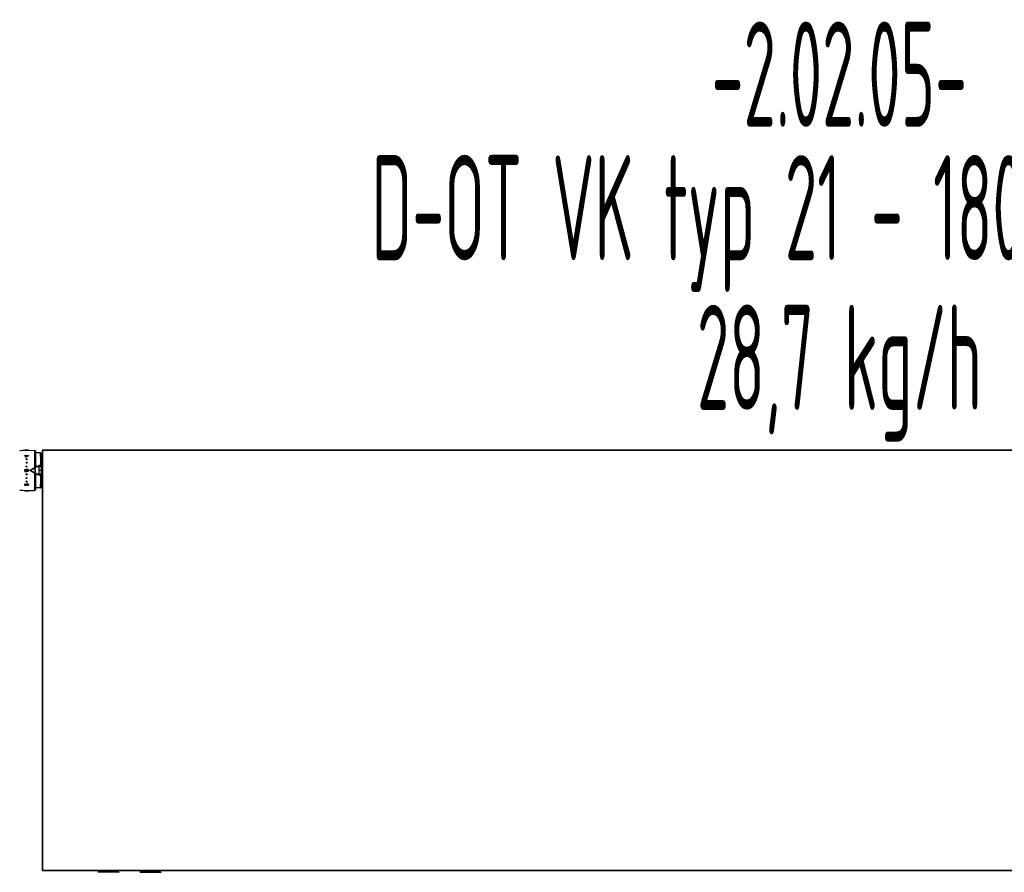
# Model space of a CAD drawing. Header units: millimetres. Extents: x 60394 to 199354, y 20895 to 166073.
# Tile 77 of 256: x 80777 to 81947, y 23978 to 24992. Entities that reach past the tile are written whole.
import ezdxf
from ezdxf.enums import TextEntityAlignment as Align

# ---------------------------------------------------------------- set-up
doc = ezdxf.new("R2010")
doc.units = ezdxf.units.MM
doc.layers.add('JS_VYT_POPIS - OBECNĚ', color=7, linetype='Continuous', lineweight=5)
doc.layers.add('UT_ZAŘÍZENÍ - OT', color=3, linetype='Continuous', lineweight=35)
doc.styles.add('VZT_POPIS', font='isocp.shx', dxfattribs={"width": 0.6, "height": 125})

msp = doc.modelspace()

# ---------------------------------------------------------------- linework, layer by layer
at = {"color": 0, "linetype": 'Continuous'}
for p, q in [((80782.6, 24480), (80782.6, 24480.2)), ((80783.2, 24480.2), (80783.2, 24480.2)), ((80783.2, 24480.2), (80783.2, 24480.2)), ((80783.2, 24480.2), (80783.2, 24480.2)), ((80784.1, 24480.2), (80784, 24480.2)), ((80784.1, 24480.1), (80784.1, 24480.1)), ((80784.1, 24479.9), (80784.1, 24480.1)), ((80784.1, 24480), (80784.1, 24480)), ((80784.2, 24479.8), (80794.1, 24480)), ((80784.8, 24480), (80784.7, 24480)), ((80784.8, 24480.1), (80784.8, 24480.2)), ((80784.8, 24479.9), (80784.8, 24480.1)), ((80785.2, 24480.1), (80784.8, 24480.1)), ((80785.3, 24479.9), (80784.8, 24479.9)), ((80785, 24480.2), (80785, 24480.2)), ((80785.3, 24480.1), (80785.2, 24480.1)), ((80785.3, 24480.2), (80785.6, 24480.2)), ((80786.6, 24480.2), (80785.3, 24480.1)), ((80785.5, 24479.9), (80785.3, 24479.9)), ((80785.4, 24480.2), (80785.4, 24480.2)), ((80787.1, 24480), (80785.5, 24479.9)), ((80785.6, 24480.2), (80785.6, 24480.2)), ((80785.6, 24480.2), (80786.6, 24480.2)), ((80786.6, 24480.2), (80786.6, 24480.3)), ((80786.6, 24480.3), (80787.1, 24480.3)), ((80787.1, 24480.2), (80786.6, 24480.2)), ((80786.6, 24480.2), (80786.6, 24480.2)), ((80787.1, 24480.3), (80787.1, 24480.2)), ((80787.1, 24480), (80787.1, 24480.2)), ((80794.1, 24480), (80794.1, 24459.3)), ((80795.6, 24479), (80794.1, 24479.9)), ((80782.6, 24473.5), (80782.6, 24473.8)), ((80782.6, 24473.8), (80783.6, 24473.8)), ((80782.6, 24473.3), (80782.6, 24473.5)), ((80783.6, 24473.5), (80782.6, 24473.5)), ((80783.6, 24473.3), (80782.6, 24473.3)), ((80783.6, 24473.8), (80783.6, 24474.2)), ((80783.6, 24474.2), (80784.1, 24474.2)), ((80783.6, 24472), (80783.6, 24473.5)), ((80783.6, 24471.8), (80783.6, 24472)), ((80784.1, 24472), (80783.6, 24472)), ((80784.1, 24471.8), (80783.6, 24471.8)), ((80784.1, 24474.2), (80784.1, 24473.8)), ((80784.1, 24474.1), (80784.1, 24474.2)), ((80784.1, 24473.8), (80787.1, 24473.8)), ((80784.1, 24473.5), (80784.1, 24472.4)), ((80784.1, 24473.4), (80784.1, 24473.5)), ((80786.3, 24473.5), (80784.1, 24473.5)), ((80784.1, 24473.4), (80784.1, 24472.5)), ((80786, 24473.4), (80784.1, 24473.4)), ((80784.1, 24471.8), (80784.1, 24472)), ((80784.1, 24471.9), (80784.1, 24471.8)), ((80786.2, 24473.5), (80786.3, 24473.5)), ((80787.1, 24473.5), (80787, 24473.5)), ((80787.1, 24473.8), (80787.1, 24473.5)), ((80787.1, 24473.7), (80787.1, 24473.8)), ((80787.1, 24473.4), (80787.1, 24473.5)), ((80795.6, 24460.2), (80795.6, 24479)), ((80801.5, 24476.8), (80795.6, 24476.8)), ((80801.7, 24467.7), (80801.5, 24476.8)), ((80802.4, 24456), (80802, 24476.3)), ((80802.2, 24463.9), (80802, 24476.1)), ((80802.7, 24468.8), (80802.7, 24468.8)), ((80803.2, 24465.4), (80803.2, 24468.7)), ((80803.8, 24468.7), (80803.2, 24468.7)), ((80789.2, 24455.8), (80789.2, 24456.2)), ((80789.4, 24456.7), (80796.5, 24460.7)), ((80789.6, 24455.8), (80789.6, 24456.2)), ((80794.6, 24459.2), (80794.6, 24452.9)), ((80795.1, 24459.4), (80796.8, 24460.4)), ((80795.1, 24459.4), (80795.1, 24452.6)), ((80797.5, 24460.6), (80797.5, 24461)), ((80797.5, 24461), (80798.5, 24461)), ((80797.5, 24460.6), (80799.6, 24460.6)), ((80799.4, 24461.7), (80799.4, 24461)), ((80801.8, 24461.7), (80799.4, 24461.7)), ((80799.6, 24460.6), (80799.6, 24461)), ((80799.7, 24456), (80799.6, 24460.6)), ((80800.6, 24461), (80801.8, 24461)), ((80801.8, 24461.7), (80801.7, 24467.7)), ((80801.8, 24461), (80801.8, 24461.7)), ((80802.4, 24458.7), (80802.4, 24455.2)), ((80802.4, 24458.7), (80803.6, 24458.7)), ((80802.4, 24458.4), (80803.6, 24458.4)), ((80802.7, 24465.5), (80802.7, 24464.7)), ((80803.8, 24465.4), (80803.2, 24465.4)), ((80803.2, 24458.7), (80803.2, 24464.6)), ((80803.8, 24464.6), (80803.2, 24464.6)), ((80784.3, 24454.9), (80784.3, 24454.4)), ((80785.4, 24455.7), (80784.9, 24455.7)), ((80785.7, 24454.7), (80785.7, 24455.2)), ((80796.5, 24451.3), (80789.4, 24455.4)), ((80794.1, 24452.7), (80794.1, 24432)), ((80796.8, 24451.6), (80795.1, 24452.6)), ((80795.6, 24433), (80795.6, 24451.8)), ((80797.5, 24451.4), (80797.5, 24451)), ((80799.6, 24451.4), (80797.5, 24451.4)), ((80798.5, 24451), (80797.5, 24451)), ((80799.4, 24451), (80799.4, 24450.3)), ((80801.8, 24450.3), (80799.4, 24450.3)), ((80799.6, 24451.4), (80799.7, 24456)), ((80799.6, 24451.4), (80799.6, 24451)), ((80802.4, 24456), (80799.7, 24456)), ((80801.8, 24451), (80800.6, 24451)), ((80801.7, 24444.3), (80801.8, 24450.3)), ((80801.8, 24450.3), (80801.8, 24451)), ((80802, 24435.7), (80802.4, 24456)), ((80802.3, 24453.4), (80802.3, 24453.7)), ((80802.4, 24453.4), (80802.3, 24453.4)), ((80802.3, 24453.4), (80802.7, 24453.4)), ((80802.4, 24453.2), (80802.3, 24453.2)), ((80802.4, 24453), (80802.3, 24453)), ((80802.3, 24452.8), (80802.8, 24452.8)), ((80802.3, 24452.6), (80802.8, 24452.6)), ((80802.8, 24451.7), (80802.3, 24451.7)), ((80802.8, 24451.5), (80802.3, 24451.5)), ((80802.4, 24455.7), (80803.6, 24455.7)), ((80802.4, 24455.4), (80803.6, 24455.4)), ((80802.4, 24455.2), (80803.6, 24455.2)), ((80802.4, 24453.6), (80802.4, 24453.4)), ((80802.6, 24453.6), (80802.4, 24453.6)), ((80802.4, 24453.5), (80802.6, 24453.5)), ((80802.4, 24453.3), (80802.4, 24452.9)), ((80802.6, 24453.3), (80802.4, 24453.3)), ((80802.4, 24453.2), (80802.6, 24453.2)), ((80802.8, 24452.9), (80802.4, 24452.9)), ((80802.4, 24451.5), (80802.4, 24451.3)), ((80802.4, 24451.3), (80802.6, 24451.3)), ((80802.6, 24453.6), (80802.6, 24453.5)), ((80802.6, 24453.3), (80802.6, 24453.2)), ((80802.7, 24447.4), (80802.7, 24446.5)), ((80802.8, 24452.9), (80802.8, 24452.6)), ((80802.8, 24451.5), (80802.8, 24451.7)), ((80802.9, 24454.8), (80802.9, 24452.9)), ((80802.9, 24454.8), (80803.5, 24454.8)), ((80802.9, 24454.3), (80803.5, 24454.3)), ((80802.9, 24451.4), (80802.9, 24450.1)), ((80802.9, 24450.1), (80803.5, 24450.1)), ((80803.1, 24452.9), (80803.1, 24454)), ((80803.1, 24454), (80803.5, 24454)), ((80803.1, 24450.3), (80803.1, 24451.4)), ((80803.1, 24450.3), (80803.5, 24450.3)), ((80803.2, 24454.8), (80803.2, 24455.2)), ((80803.2, 24447.4), (80803.2, 24450.1)), ((80803.8, 24447.4), (80803.2, 24447.4)), ((80803.2, 24443.3), (80803.2, 24446.6)), ((80803.8, 24446.6), (80803.2, 24446.6)), ((80782.6, 24440.2), (80782.6, 24440)), ((80782.6, 24440.2), (80783, 24440.2)), ((80782.6, 24437.9), (80782.6, 24440)), ((80782.6, 24440), (80783, 24440)), ((80783, 24440.2), (80783, 24440)), ((80783, 24440), (80783, 24438.3)), ((80784, 24439.1), (80783.9, 24438.9)), ((80784.1, 24439.1), (80784.1, 24439.2)), ((80784.2, 24439.5), (80784.2, 24439.3)), ((80784.2, 24439.4), (80784.2, 24439.5)), ((80785.4, 24438.4), (80785.4, 24438.3)), ((80785.4, 24438.4), (80785.6, 24438.4)), ((80785.4, 24437.9), (80785.4, 24438.3)), ((80785.4, 24438.3), (80785.6, 24438.3)), ((80785.6, 24437.9), (80785.4, 24437.9)), ((80785.6, 24438.4), (80785.6, 24438.3)), ((80795.6, 24433), (80794.1, 24432.1)), ((80801.5, 24435.2), (80795.6, 24435.2)), ((80801.5, 24435.2), (80801.7, 24444.3)), ((80802.1, 24441.4), (80802.1, 24442.3)), ((80802.7, 24443.2), (80802.7, 24443.2)), ((80803.8, 24443.3), (80803.2, 24443.3)), ((80782.6, 24432), (80782.6, 24431.8)), ((80782.6, 24432), (80787.1, 24431.9)), ((80782.6, 24431.8), (80782.6, 24431.8)), ((80782.6, 24431.8), (80787.1, 24431.7)), ((80785.7, 24431.8), (80782.6, 24431.8)), ((80784.2, 24432.2), (80794.1, 24432)), ((80785.7, 24431.8), (80785.7, 24431.8)), ((80785.7, 24431.8), (80786.3, 24431.7)), ((80787.1, 24431.9), (80787.1, 24431.7)), ((80787.1, 24431.9), (80787.1, 24431.7)), ((80787.1, 24431.7), (80787.1, 24431.7)), ((80869.8, 23978.3), (80869.5, 23978)), ((80894.4, 23978.3), (80869.8, 23978.3)), ((80893.6, 23979.1), (80870.6, 23979.1)), ((80870.6, 23979.1), (80870.6, 23978.4)), ((80893.6, 23978.4), (80870.6, 23978.4)), ((80892.5, 23980.2), (80871.7, 23980.2)), ((80893.6, 23979.1), (80893.6, 23978.4)), ((80894.4, 23978.3), (80894.7, 23978)), ((80919.8, 23978.3), (80919.5, 23978)), ((80919.8, 23978.3), (80944.4, 23978.3)), ((80920.6, 23979.1), (80920.6, 23978.4)), ((80920.6, 23979.1), (80943.6, 23979.1)), ((80920.6, 23978.4), (80943.6, 23978.4)), ((80921.7, 23980.2), (80942.5, 23980.2)), ((80943.6, 23979.1), (80943.6, 23978.4)), ((80944.4, 23978.3), (80944.7, 23978))]:
    msp.add_line(p, q, dxfattribs=at)
for centre, radius, start, end in [((80785.8, 24389.8), 90, 91, 95.8635), ((80783.8, 24444.5), 35.7, 91.0124, 91.2155), ((80783.7, 24488.7), 8.58, 265.8256, 266.6258), ((80783.7, 24488.5), 8.63, 265.8559, 266.6507), ((80783.4, 24477.7), 2.56, 93.4587, 94.2283), ((80783.4, 24478.4), 1.79, 94.2534, 94.6326), ((80783.8, 24489.9), 9.83, 266.6318, 267.396), ((80783.8, 24489.8), 9.9, 266.6567, 267.4156), ((80783.9, 24492.6), 12.5, 270.2757, 270.9914), ((80783.9, 24490.2), 10, 270.3767, 270.9938), ((80784.3, 24486.6), 6.42, 274.0065, 274.7622), ((80784.4, 24485.5), 5.38, 274.7701, 275.5791), ((80784.8, 24475), 5.28, 88.3745, 89.198), ((80785.7, 24438.1), 42.1, 90.8463, 91.0033), ((80785.4, 24457.2), 23, 90.5699, 90.8389), ((80785.3, 24467), 13.2, 90.1311, 90.5589), ((80834.4, 24379.6), 105.2, 116.749, 118.5595), ((80833.9, 24378.9), 105.9, 116.8933, 118.0646), ((80834.1, 24379.2), 105.3, 116.528, 118.3353), ((80784.7, 24469.3), 0.34, 181.8386, 189.2299), ((80784.8, 24469.6), 0.578, 257.4005, 263.7792), ((80784.8, 24469.5), 0.583, 257.4385, 263.7956), ((80784.8, 24469.6), 0.577, 270.6142, 283.6547), ((80784.8, 24469.6), 0.567, 263.769, 270.5154), ((80784.8, 24469.5), 0.582, 270.6123, 283.6161), ((80784.8, 24469.5), 0.572, 263.785, 270.5156), ((80785, 24469.3), 0.33, 0.0012, 1.8034), ((80831, 24384.6), 99.5, 116.7256, 116.879), ((80801.5, 24476.3), 0.5, 1.0027, 90), ((80803.2, 24470.3), 1.5, 226.6492, 250.5288), ((80803.2, 24470.3), 1.51, 250.58, 269.9294), ((80785.2, 24456), 2.66, 174.2036, 187.383), ((80784, 24455.9), 0.878, 79.2621, 86.1049), ((80784, 24455.9), 0.927, 73.0793, 79.2163), ((80784.7, 24465.3), 0.415, 180.0036, 182.6268), ((80784.8, 24460.7), 0.471, 180.0149, 185.1846), ((80784, 24455.9), 0.963, 41.0757, 50.0119), ((80784.8, 24465.3), 0.529, 255.907, 262.902), ((80784.8, 24465.3), 0.533, 255.9485, 262.9202), ((80784.8, 24460.7), 0.509, 254.989, 262.3166), ((80784.8, 24460.7), 0.505, 254.9456, 262.2975), ((80784, 24455.9), 0.97, 32.4613, 41.0443), ((80784.8, 24465.3), 0.515, 262.8964, 270.3352), ((80784.8, 24465.2), 0.519, 262.9139, 270.3354), ((80784.8, 24460.7), 0.492, 262.3136, 270.1429), ((80784.8, 24460.7), 0.488, 262.2951, 270.1426), ((80784.9, 24465.2), 0.417, 351.6852, 359.956), ((80787.7, 24456), 2.32, 172.8168, 187.5195), ((80785.9, 24456.2), 0.576, 71.2532, 78.3972), ((80785.9, 24456.2), 0.569, 63.8405, 71.2552), ((80785.8, 24456), 0.836, 39.1305, 49.8284), ((80785.8, 24456), 0.828, 29.6913, 39.1293), ((80786, 24456.3), 1.08, 27.8406, 34.0296), ((80786, 24456.3), 1.07, 21.6663, 27.8429), ((80786, 24456.3), 1.05, 15.2114, 21.6682), ((80785.1, 24456.1), 2, 11.8346, 15.192), ((80789.7, 24456.2), 0.5, 120, 180), ((80902.7, 24240.1), 244.3, 116.1194, 116.2555), ((80797.5, 24459), 2, 90, 120), ((80797.5, 24459.1), 1.48, 90.0293, 120.5126), ((80820.2, 24474.3), 24.3, 211.0698, 212.8147), ((80816.2, 24471.7), 19.6, 212.8314, 213.1914), ((80801.8, 24460.5), 0.5, 0.9973, 90), ((80802.3, 24457.9), 0.0994, 313.5922, 359.9803), ((80802.3, 24457.9), 0.301, 284.0099, 289.4426), ((80802.3, 24456.2), 0.3, 70.554, 72.3535), ((80784.1, 24456), 1.64, 229.7942, 274.1007), ((80784, 24455.9), 0.893, 214.114, 220.953), ((80784.1, 24456.1), 1.12, 220.9857, 227.2244), ((80784.1, 24456), 1.1, 269.8741, 276.1358), ((80784.8, 24451.3), 0.493, 81.9697, 89.7932), ((80784.8, 24451.3), 0.489, 81.9513, 89.7929), ((80784.8, 24446.8), 0.52, 82.1978, 89.6077), ((80784.8, 24446.7), 0.516, 82.1802, 89.6075), ((80784.8, 24451.3), 0.51, 74.6606, 81.9731), ((80784.8, 24451.3), 0.507, 74.6173, 81.9539), ((80784.8, 24446.8), 0.537, 75.2633, 82.2046), ((80784.8, 24446.7), 0.533, 75.2221, 82.1864), ((80784.8, 24451.3), 0.481, 352.21, 354.9153), ((80785.8, 24456), 0.785, 259.5616, 266.7756), ((80785.8, 24456), 0.831, 307.9711, 320.9467), ((80785.8, 24456), 0.841, 320.9239, 328.1109), ((80785.9, 24455.9), 1.23, 330.5526, 339.4593), ((80785.9, 24455.9), 1.25, 328.3633, 330.5708), ((80785.9, 24455.8), 1.18, 339.4729, 345.3977), ((80789.7, 24455.8), 0.5, 180, 240), ((80902.7, 24672), 244.3, 243.7445, 243.8806), ((80797.5, 24453), 2, 240, 270), ((80797.5, 24452.9), 1.48, 239.4874, 269.9707), ((80820.1, 24437.8), 24.2, 147.1819, 148.9335), ((80816.6, 24440.1), 20, 146.8123, 147.1649), ((80801.8, 24451.5), 0.5, 270, 359), ((80802.6, 24453.8), 0.29, 325.946, 359.9556), ((80802.8, 24451.4), 0.0882, 0.0369, 8.6608), ((80785.8, 24522.2), 90, 264.1365, 269), ((80782.6, 24440.2), 1.91, 281.6289, 285.7619), ((80783.1, 24439.6), 1.03, 315.4988, 321.7146), ((80745.5, 24462.2), 44.9, 328.7834, 329.0635), ((80783.2, 24439.5), 0.927, 321.7149, 328.509), ((80746, 24462.2), 44.5, 328.5709, 328.8521), ((80744.7, 24463.1), 46, 328.8521, 329.1259), ((80743.8, 24463.2), 46.9, 329.1323, 329.4032), ((80785.1, 24438.8), 1.01, 142.6891, 149.3347), ((80784.7, 24442.7), 0.34, 170.7701, 178.1614), ((80785.2, 24438.8), 1.13, 136.6726, 142.6957), ((80746.3, 24462.1), 44.8, 328.5423, 329.173), ((80784.8, 24442.5), 0.579, 90.4762, 102.5767), ((80784.8, 24442.4), 0.574, 89.5276, 102.6205), ((80784.8, 24442.5), 0.574, 82.7219, 89.4383), ((80784.8, 24442.5), 0.563, 89.4636, 90.4277), ((80784.8, 24442.4), 0.569, 82.706, 89.4382), ((80784.8, 24442.5), 0.588, 76.4142, 82.7332), ((80784.8, 24442.4), 0.584, 76.3765, 82.7168), ((80785, 24442.7), 0.33, 358.1966, 359.9988), ((80785.6, 24438.2), 1.95, 89.3478, 93.6822), ((80785.6, 24438.2), 1.98, 84.7451, 89.3338), ((80786, 24438.9), 0.458, 358.6045, 6.9669), ((80801.5, 24435.7), 0.5, 270, 359), ((80803.2, 24441.8), 1.5, 109.4712, 133.3508), ((80803.2, 24441.8), 1.51, 90.0706, 109.42), ((80871.7, 23979.1), 1.1, 90, 180), ((80871.7, 23978.4), 1.1, 180, 185.2187), ((80892.5, 23979.1), 1.1, 0, 90), ((80892.5, 23978.4), 1.1, 354.7813, 0), ((80921.7, 23979.1), 1.1, 90, 180), ((80921.7, 23978.4), 1.1, 180, 185.2187), ((80942.5, 23979.1), 1.1, 0, 90), ((80942.5, 23978.4), 1.1, 354.7813, 0)]:
    msp.add_arc(centre, radius, start, end, dxfattribs=at)
at = {"color": 0, "linetype": 'Continuous', "extrusion": (0, 0, -1)}
for centre, major_axis, ratio, start_param, end_param in [((80803.1, 24454.2), (0, -0.235), 0.85043, 0, 1.570796), ((80803.1, 24450.2), (0.2, 0), 0.785695, 3.141593, 4.712389)]:
    msp.add_ellipse(centre, major_axis=major_axis, ratio=ratio, start_param=start_param, end_param=end_param, dxfattribs=at)
at = {"color": 0, "linetype": 'Continuous'}
for points, knots in [([(80782.6, 24480.2), (80782.6, 24480.2), (80782.6, 24480.2), (80782.6, 24480.2), (80782.7, 24480.2)], [0, 0, 0, 0, 0.194984, 1, 1, 1, 1]), ([(80782.6, 24480.2), (80782.6, 24480.2), (80782.6, 24480.2), (80782.6, 24480.2), (80782.6, 24480.2)], [0, 0, 0, 0, 0.34526, 1, 1, 1, 1]), ([(80783.1, 24480.1), (80783, 24480.1), (80782.9, 24480.1), (80782.8, 24480.1), (80782.7, 24480.1), (80782.7, 24480.1), (80782.6, 24480.2), (80782.6, 24480.2), (80782.6, 24480.2), (80782.6, 24480.2)], [0, 0, 0, 0, 0.415889, 0.585993, 0.728367, 0.841268, 0.923827, 0.975949, 1, 1, 1, 1]), ([(80783.1, 24479.9), (80783, 24479.9), (80782.9, 24479.9), (80782.8, 24479.9), (80782.7, 24479.9), (80782.7, 24479.9), (80782.6, 24480), (80782.6, 24480), (80782.6, 24480), (80782.6, 24480)], [0, 0, 0, 0, 0.416026, 0.586157, 0.728535, 0.841423, 0.923955, 0.976034, 1, 1, 1, 1]), ([(80782.7, 24480.2), (80782.7, 24480.2), (80782.9, 24480.2), (80783, 24480.2), (80783.1, 24480.2)], [0, 0, 0, 0, 0.393124, 1, 1, 1, 1]), ([(80783.1, 24480.2), (80783.1, 24480.2), (80783.1, 24480.2), (80783.1, 24480.2), (80783.2, 24480.2), (80783.2, 24480.2), (80783.3, 24480.2), (80783.3, 24480.2)], [0, 0, 0, 0, 0.026104, 0.078509, 0.271488, 0.580502, 1, 1, 1, 1]), ([(80783.2, 24480.2), (80783.2, 24480.2), (80783.2, 24480.2), (80783.2, 24480.2), (80783.1, 24480.2), (80783.1, 24480.2), (80783.1, 24480.2)], [0, 0, 0, 0, 0.402142, 0.703286, 0.901798, 1, 1, 1, 1]), ([(80783.1, 24480.2), (80783.1, 24480.2), (80783.1, 24480.2), (80783.1, 24480.2), (80783.1, 24480.2)], [0, 0, 0, 0, 0.519614, 1, 1, 1, 1]), ([(80783.3, 24480.2), (80783.4, 24480.2), (80783.6, 24480.1), (80783.8, 24480.1), (80784, 24480.1)], [0, 0, 0, 0, 0.202928, 1, 1, 1, 1]), ([(80784, 24480.2), (80783.9, 24480.2), (80783.6, 24480.2), (80783.4, 24480.2), (80783.3, 24480.2)], [0, 0, 0, 0, 0.5608, 1, 1, 1, 1]), ([(80783.9, 24480.1), (80783.9, 24480.1), (80783.7, 24480.1), (80783.5, 24480.1), (80783.3, 24480.1)], [0, 0, 0, 0, 0.261385, 1, 1, 1, 1]), ([(80784.1, 24479.9), (80784, 24479.9), (80783.8, 24479.9), (80783.5, 24479.9), (80783.3, 24479.9)], [0, 0, 0, 0, 0.261104, 1, 1, 1, 1]), ([(80784.7, 24480.2), (80784.7, 24480.2), (80784.5, 24480.2), (80784.3, 24480.2), (80784.1, 24480.2)], [0, 0, 0, 0, 0.228486, 1, 1, 1, 1]), ([(80784.7, 24480), (80784.7, 24480), (80784.5, 24480), (80784.3, 24480), (80784.1, 24480)], [0, 0, 0, 0, 0.228577, 1, 1, 1, 1]), ([(80784.9, 24480.2), (80784.9, 24480.2), (80784.8, 24480.2), (80784.8, 24480.2), (80784.7, 24480.2)], [0, 0, 0, 0, 0.229978, 1, 1, 1, 1]), ([(80784.9, 24480.2), (80785, 24480.2), (80785, 24480.2), (80785.1, 24480.2), (80785.1, 24480.2), (80785.2, 24480.2), (80785.2, 24480.2), (80785.2, 24480.2), (80785.2, 24480.2)], [0, 0, 0, 0, 0.416564, 0.727805, 0.840468, 0.923103, 0.975235, 1, 1, 1, 1]), ([(80785.1, 24480.2), (80785.1, 24480.2), (80785, 24480.2), (80785, 24480.2), (80785, 24480.2)], [0, 0, 0, 0, 0.216654, 1, 1, 1, 1]), ([(80785.2, 24480.2), (80785.2, 24480.2), (80785.1, 24480.2), (80785.1, 24480.2), (80785.1, 24480.2)], [0, 0, 0, 0, 0.191517, 1, 1, 1, 1]), ([(80785.2, 24480.2), (80785.2, 24480.2), (80785.2, 24480.2), (80785.2, 24480.2), (80785.2, 24480.2)], [0, 0, 0, 0, 0.306489, 1, 1, 1, 1]), ([(80785.3, 24480.3), (80785.3, 24480.3), (80785.3, 24480.3), (80785.4, 24480.3), (80785.4, 24480.3)], [0, 0, 0, 0, 0.28218, 1, 1, 1, 1]), ([(80785.4, 24480.2), (80785.4, 24480.2), (80785.4, 24480.2), (80785.3, 24480.2), (80785.3, 24480.2)], [0, 0, 0, 0, 0.219199, 1, 1, 1, 1]), ([(80785.4, 24480.3), (80785.4, 24480.3), (80785.5, 24480.3), (80785.5, 24480.3), (80785.5, 24480.2)], [0, 0, 0, 0, 0.312325, 1, 1, 1, 1]), ([(80785.6, 24480.2), (80785.6, 24480.2), (80785.6, 24480.2), (80785.5, 24480.2), (80785.5, 24480.2), (80785.4, 24480.2), (80785.4, 24480.2)], [0, 0, 0, 0, 0.080473, 0.272652, 0.58028, 1, 1, 1, 1]), ([(80785.5, 24480.2), (80785.5, 24480.2), (80785.6, 24480.2), (80785.6, 24480.2), (80785.6, 24480.2), (80785.6, 24480.2)], [0, 0, 0, 0, 0.708486, 0.898996, 1, 1, 1, 1]), ([(80784.3, 24469.4), (80784.3, 24469.5), (80784.4, 24469.6), (80784.5, 24469.7), (80784.6, 24469.8), (80784.8, 24469.9), (80784.8, 24469.9)], [0, 0, 0, 0, 0.229393, 0.470966, 0.729703, 1, 1, 1, 1]), ([(80784.4, 24469.2), (80784.4, 24469.2), (80784.4, 24469.3), (80784.3, 24469.4), (80784.3, 24469.4)], [0, 0, 0, 0, 0.509651, 1, 1, 1, 1]), ([(80784.7, 24468.9), (80784.6, 24469), (80784.4, 24469), (80784.4, 24469.2), (80784.3, 24469.3)], [0, 0, 0, 0, 0.524629, 1, 1, 1, 1]), ([(80784.7, 24469), (80784.7, 24469), (80784.6, 24469.1), (80784.5, 24469.1), (80784.4, 24469.2)], [0, 0, 0, 0, 0.260211, 1, 1, 1, 1]), ([(80784.8, 24469.9), (80784.9, 24469.9), (80785, 24469.8), (80785.2, 24469.8), (80785.3, 24469.6), (80785.3, 24469.5), (80785.3, 24469.5)], [0, 0, 0, 0, 0.270385, 0.528616, 0.769944, 1, 1, 1, 1]), ([(80785.3, 24469.3), (80785.3, 24469.2), (80785.2, 24469.1), (80785.1, 24469), (80785, 24468.9)], [0, 0, 0, 0, 0.47302, 1, 1, 1, 1]), ([(80785.2, 24469.2), (80785.2, 24469.2), (80785.1, 24469.1), (80785, 24469.1), (80785, 24469)], [0, 0, 0, 0, 0.24218, 1, 1, 1, 1]), ([(80785.3, 24469.5), (80785.3, 24469.4), (80785.3, 24469.3), (80785.3, 24469.2), (80785.2, 24469.2)], [0, 0, 0, 0, 0.488775, 1, 1, 1, 1]), ([(80782.6, 24456.3), (80782.6, 24456.4), (80782.7, 24456.7), (80783, 24457.2), (80783.6, 24457.6), (80784.4, 24457.5), (80784.9, 24457.2), (80785.1, 24457), (80785.1, 24456.9)], [0, 0, 0, 0, 0.125806, 0.251598, 0.500158, 0.748611, 0.874302, 1, 1, 1, 1]), ([(80784, 24456.8), (80784, 24456.8), (80783.8, 24456.8), (80783.5, 24456.7), (80783.2, 24456.5), (80783.1, 24456.1), (80783.1, 24455.9), (80783.1, 24455.6), (80783.2, 24455.5), (80783.2, 24455.4)], [0, 0, 0, 0, 0.124702, 0.249421, 0.497433, 0.62303, 0.748788, 0.874419, 1, 1, 1, 1]), ([(80784.3, 24465.3), (80784.3, 24465.3), (80784.4, 24465.4), (80784.5, 24465.6), (80784.6, 24465.7), (80784.8, 24465.7), (80784.8, 24465.7)], [0, 0, 0, 0, 0.241806, 0.488407, 0.741812, 1, 1, 1, 1]), ([(80784.4, 24465), (80784.4, 24465), (80784.4, 24465.1), (80784.3, 24465.2), (80784.3, 24465.2)], [0, 0, 0, 0, 0.253103, 1, 1, 1, 1]), ([(80784.7, 24464.7), (80784.6, 24464.8), (80784.4, 24464.9), (80784.4, 24465), (80784.3, 24465.1)], [0, 0, 0, 0, 0.510101, 1, 1, 1, 1]), ([(80784.3, 24460.7), (80784.3, 24460.9), (80784.4, 24461.1), (80784.7, 24461.2), (80784.8, 24461.2)], [0, 0, 0, 0, 0.49811, 1, 1, 1, 1]), ([(80784.7, 24464.8), (80784.6, 24464.8), (80784.5, 24464.9), (80784.4, 24465), (80784.4, 24465)], [0, 0, 0, 0, 0.506643, 1, 1, 1, 1]), ([(80784.7, 24460.2), (80784.6, 24460.2), (80784.5, 24460.3), (80784.4, 24460.5), (80784.4, 24460.6)], [0, 0, 0, 0, 0.50198, 1, 1, 1, 1]), ([(80784.7, 24460.2), (80784.6, 24460.3), (80784.5, 24460.3), (80784.4, 24460.5), (80784.4, 24460.5)], [0, 0, 0, 0, 0.50114, 1, 1, 1, 1]), ([(80784.8, 24465.7), (80785, 24465.7), (80785.1, 24465.7), (80785.3, 24465.5), (80785.3, 24465.3), (80785.3, 24465.3)], [0, 0, 0, 0, 0.507384, 0.755665, 1, 1, 1, 1]), ([(80784.8, 24461.2), (80785, 24461.2), (80785.2, 24461.1), (80785.3, 24460.9), (80785.3, 24460.8)], [0, 0, 0, 0, 0.501804, 1, 1, 1, 1]), ([(80784.9, 24455.7), (80784.9, 24455.8), (80784.9, 24456.1), (80784.8, 24456.3), (80784.8, 24456.4)], [0, 0, 0, 0, 0.500135, 1, 1, 1, 1]), ([(80785.3, 24465.1), (80785.3, 24465), (80785.2, 24464.9), (80785.1, 24464.8), (80785, 24464.7)], [0, 0, 0, 0, 0.489899, 1, 1, 1, 1]), ([(80785.3, 24465.1), (80785.3, 24465), (80785.2, 24464.9), (80785, 24464.8), (80785, 24464.8)], [0, 0, 0, 0, 0.492845, 1, 1, 1, 1]), ([(80785.3, 24460.6), (80785.3, 24460.5), (80785.2, 24460.3), (80785.1, 24460.2), (80785, 24460.2)], [0, 0, 0, 0, 0.498032, 1, 1, 1, 1]), ([(80785.3, 24460.6), (80785.3, 24460.5), (80785.2, 24460.4), (80785, 24460.3), (80785, 24460.2)], [0, 0, 0, 0, 0.49918, 1, 1, 1, 1]), ([(80785.1, 24456.9), (80785.2, 24457), (80785.5, 24457.3), (80785.9, 24457.4), (80786.3, 24457.4), (80786.5, 24457.3), (80786.7, 24457.1), (80786.9, 24457), (80786.9, 24456.9)], [0, 0, 0, 0, 0.249691, 0.498274, 0.623384, 0.748679, 0.874168, 1, 1, 1, 1]), ([(80785.3, 24465.3), (80785.3, 24465.2), (80785.3, 24465.2), (80785.3, 24465.1), (80785.3, 24465.1)], [0, 0, 0, 0, 0.747031, 1, 1, 1, 1]), ([(80786.1, 24456.8), (80786, 24456.8), (80785.8, 24456.8), (80785.6, 24456.7), (80785.4, 24456.5), (80785.4, 24456.4), (80785.4, 24456.3)], [0, 0, 0, 0, 0.248903, 0.498305, 0.748695, 1, 1, 1, 1]), ([(80786.5, 24455.6), (80786.6, 24455.6), (80786.6, 24455.8), (80786.7, 24456), (80786.6, 24456.2), (80786.6, 24456.4), (80786.5, 24456.4)], [0, 0, 0, 0, 0.249892, 0.499949, 0.75024, 1, 1, 1, 1]), ([(80787.1, 24456.5), (80787.1, 24456.4), (80787.1, 24456.1), (80787.1, 24455.8), (80787.1, 24455.6)], [0, 0, 0, 0, 0.250786, 1, 1, 1, 1]), ([(80789.6, 24456.2), (80789.6, 24456.2), (80789.5, 24456.2), (80789.4, 24456.2), (80789.4, 24456.2), (80789.3, 24456.2), (80789.3, 24456.2), (80789.2, 24456.2), (80789.2, 24456.2), (80789.2, 24456.2), (80789.2, 24456.2), (80789.2, 24456.2), (80789.2, 24456.2), (80789.2, 24456.2)], [0, 0, 0, 0, 0.203374, 0.394866, 0.56769, 0.716771, 0.837685, 0.88646, 0.926896, 0.958626, 0.981467, 0.99529, 1, 1, 1, 1]), ([(80789.6, 24456.2), (80789.6, 24456.3), (80789.5, 24456.4), (80789.5, 24456.5), (80789.4, 24456.6), (80789.4, 24456.6), (80789.4, 24456.7), (80789.4, 24456.7)], [0, 0, 0, 0, 0.377895, 0.69297, 0.905251, 0.965919, 1, 1, 1, 1]), ([(80789.6, 24456.2), (80790, 24456.5), (80791.7, 24457.5), (80793.3, 24458.4), (80794.6, 24459.2)], [0, 0, 0, 0, 0.249365, 1, 1, 1, 1]), ([(80794.6, 24459.2), (80794.6, 24459.2), (80794.5, 24459.3), (80794.5, 24459.4), (80794.5, 24459.4), (80794.4, 24459.5), (80794.4, 24459.5), (80794.4, 24459.5), (80794.4, 24459.5), (80794.4, 24459.5)], [0, 0, 0, 0, 0.389691, 0.560136, 0.707341, 0.827183, 0.916538, 0.973346, 1, 1, 1, 1]), ([(80795.1, 24459.4), (80795.1, 24459.5), (80795, 24459.5), (80795, 24459.6), (80795, 24459.7), (80794.9, 24459.7), (80794.9, 24459.8), (80794.9, 24459.8), (80794.9, 24459.8), (80794.9, 24459.8), (80794.9, 24459.8)], [0, 0, 0, 0, 0.387648, 0.559336, 0.708365, 0.829964, 0.920373, 0.976704, 0.992026, 1, 1, 1, 1]), ([(80796.8, 24460.4), (80796.7, 24460.4), (80796.7, 24460.5), (80796.7, 24460.5), (80796.6, 24460.6), (80796.6, 24460.6), (80796.6, 24460.7), (80796.5, 24460.7), (80796.5, 24460.7), (80796.5, 24460.7), (80796.5, 24460.7)], [0, 0, 0, 0, 0.198142, 0.388892, 0.560134, 0.707991, 0.828678, 0.918542, 0.975091, 1, 1, 1, 1]), ([(80799.6, 24461), (80799.4, 24461), (80799.1, 24461), (80798.7, 24461), (80798.5, 24461)], [0, 0, 0, 0, 0.502804, 1, 1, 1, 1]), ([(80800.5, 24461.1), (80800.4, 24461.1), (80800.2, 24461.2), (80799.9, 24461.4), (80799.6, 24461.6), (80799.4, 24461.7)], [0, 0, 0, 0, 0.213248, 0.460801, 1, 1, 1, 1]), ([(80800.6, 24461), (80800.6, 24461), (80800.2, 24461), (80799.9, 24461), (80799.6, 24461)], [0, 0, 0, 0, 0.230893, 1, 1, 1, 1]), ([(80799.6, 24460.6), (80799.8, 24460.6), (80800.1, 24460.6), (80800.6, 24460.6), (80801.1, 24460.6), (80801.4, 24460.6), (80801.7, 24460.6), (80801.8, 24460.6), (80802, 24460.6), (80802.1, 24460.6), (80802.2, 24460.5), (80802.2, 24460.5), (80802.3, 24460.5), (80802.3, 24460.5), (80802.3, 24460.5), (80802.3, 24460.5)], [0, 0, 0, 0, 0.195605, 0.383531, 0.55643, 0.707585, 0.773165, 0.831259, 0.881323, 0.92293, 0.955723, 0.979458, 0.994025, 0.997954, 1, 1, 1, 1]), ([(80800.6, 24461), (80800.6, 24461), (80800.6, 24461.1), (80800.5, 24461.1), (80800.5, 24461.1)], [0, 0, 0, 0, 0.229765, 1, 1, 1, 1]), ([(80800.7, 24461), (80800.7, 24461), (80800.6, 24461), (80800.6, 24461), (80800.6, 24461)], [0, 0, 0, 0, 0.393757, 1, 1, 1, 1]), ([(80800.6, 24461), (80800.6, 24461), (80800.6, 24461), (80800.6, 24461), (80800.6, 24461)], [0, 0, 0, 0, 0.235586, 1, 1, 1, 1]), ([(80802.3, 24461.6), (80802.3, 24461.6), (80802.3, 24461.6), (80802.2, 24461.7), (80802.2, 24461.7), (80802.1, 24461.7), (80802, 24461.7), (80801.9, 24461.7), (80801.8, 24461.7)], [0, 0, 0, 0, 0.054454, 0.124226, 0.220024, 0.341181, 0.645763, 1, 1, 1, 1]), ([(80803.2, 24465.4), (80803.1, 24465.4), (80803, 24465.4), (80802.8, 24465.5), (80802.7, 24465.5)], [0, 0, 0, 0, 0.252472, 1, 1, 1, 1]), ([(80802.7, 24464.7), (80802.7, 24464.7), (80802.9, 24464.6), (80803.1, 24464.6), (80803.2, 24464.6)], [0, 0, 0, 0, 0.247091, 1, 1, 1, 1]), ([(80783.1, 24454.8), (80783, 24454.9), (80782.7, 24455.2), (80782.6, 24455.5), (80782.6, 24455.7)], [0, 0, 0, 0, 0.49938, 1, 1, 1, 1]), ([(80783.4, 24455.2), (80783.5, 24455.1), (80783.7, 24455), (80784, 24454.9), (80784.1, 24454.9)], [0, 0, 0, 0, 0.500561, 1, 1, 1, 1]), ([(80784.8, 24450.8), (80784.8, 24450.8), (80784.6, 24450.8), (80784.5, 24451), (80784.3, 24451.1), (80784.3, 24451.3), (80784.3, 24451.3)], [0, 0, 0, 0, 0.25144, 0.501784, 0.751362, 1, 1, 1, 1]), ([(80784.3, 24446.9), (80784.4, 24447), (80784.4, 24447.2), (80784.6, 24447.3), (80784.7, 24447.3)], [0, 0, 0, 0, 0.489899, 1, 1, 1, 1]), ([(80784.3, 24446.8), (80784.3, 24446.8), (80784.4, 24446.9), (80784.4, 24447), (80784.4, 24447)], [0, 0, 0, 0, 0.746897, 1, 1, 1, 1]), ([(80784.8, 24446.3), (80784.8, 24446.3), (80784.6, 24446.3), (80784.5, 24446.4), (80784.4, 24446.6), (80784.3, 24446.7), (80784.3, 24446.8)], [0, 0, 0, 0, 0.258416, 0.511779, 0.758272, 1, 1, 1, 1]), ([(80784.4, 24451.5), (80784.4, 24451.5), (80784.5, 24451.7), (80784.6, 24451.8), (80784.7, 24451.8)], [0, 0, 0, 0, 0.49802, 1, 1, 1, 1]), ([(80784.4, 24451.5), (80784.4, 24451.6), (80784.5, 24451.7), (80784.6, 24451.8), (80784.7, 24451.8)], [0, 0, 0, 0, 0.49886, 1, 1, 1, 1]), ([(80784.4, 24447), (80784.4, 24447), (80784.5, 24447.1), (80784.6, 24447.2), (80784.7, 24447.2)], [0, 0, 0, 0, 0.493357, 1, 1, 1, 1]), ([(80785.3, 24451.2), (80785.3, 24451.2), (80785.3, 24451.1), (80785.2, 24450.9), (80785, 24450.8), (80784.9, 24450.8), (80784.8, 24450.8)], [0, 0, 0, 0, 0.249231, 0.498303, 0.748586, 1, 1, 1, 1]), ([(80785.3, 24446.7), (80785.3, 24446.7), (80785.3, 24446.6), (80785.1, 24446.4), (80785, 24446.3), (80784.8, 24446.3)], [0, 0, 0, 0, 0.244335, 0.492616, 1, 1, 1, 1]), ([(80785, 24451.8), (80785.1, 24451.8), (80785.2, 24451.7), (80785.3, 24451.5), (80785.3, 24451.4)], [0, 0, 0, 0, 0.501968, 1, 1, 1, 1]), ([(80785, 24451.8), (80785, 24451.8), (80785.2, 24451.7), (80785.3, 24451.5), (80785.3, 24451.4)], [0, 0, 0, 0, 0.50082, 1, 1, 1, 1]), ([(80785, 24447.3), (80785.1, 24447.3), (80785.2, 24447.2), (80785.3, 24447), (80785.3, 24446.9)], [0, 0, 0, 0, 0.510101, 1, 1, 1, 1]), ([(80785, 24447.2), (80785, 24447.2), (80785.2, 24447.1), (80785.3, 24447), (80785.3, 24446.9)], [0, 0, 0, 0, 0.507155, 1, 1, 1, 1]), ([(80785.3, 24446.9), (80785.3, 24446.9), (80785.3, 24446.9), (80785.3, 24446.8), (80785.3, 24446.7)], [0, 0, 0, 0, 0.252969, 1, 1, 1, 1]), ([(80786.9, 24455.2), (80786.9, 24455.1), (80786.7, 24454.9), (80786.4, 24454.7), (80786.1, 24454.6), (80785.8, 24454.6), (80785.7, 24454.7)], [0, 0, 0, 0, 0.249964, 0.499879, 0.749906, 1, 1, 1, 1]), ([(80785.8, 24455.2), (80785.9, 24455.2), (80786.1, 24455.2), (80786.3, 24455.3), (80786.3, 24455.4)], [0, 0, 0, 0, 0.50069, 1, 1, 1, 1]), ([(80789.6, 24455.8), (80789.6, 24455.8), (80789.5, 24455.8), (80789.4, 24455.8), (80789.4, 24455.8), (80789.3, 24455.8), (80789.3, 24455.8), (80789.2, 24455.8), (80789.2, 24455.8), (80789.2, 24455.8), (80789.2, 24455.8), (80789.2, 24455.8), (80789.2, 24455.8), (80789.2, 24455.8)], [0, 0, 0, 0, 0.203374, 0.394866, 0.56769, 0.716771, 0.837685, 0.88646, 0.926896, 0.958626, 0.981467, 0.99529, 1, 1, 1, 1]), ([(80789.6, 24455.8), (80789.6, 24455.7), (80789.5, 24455.6), (80789.5, 24455.5), (80789.4, 24455.4), (80789.4, 24455.4), (80789.4, 24455.4), (80789.4, 24455.4)], [0, 0, 0, 0, 0.377895, 0.69297, 0.905251, 0.965919, 1, 1, 1, 1]), ([(80794.6, 24452.9), (80794.2, 24453.1), (80792.5, 24454.1), (80790.8, 24455.1), (80789.6, 24455.8)], [0, 0, 0, 0, 0.250578, 1, 1, 1, 1]), ([(80794.6, 24452.9), (80794.6, 24452.8), (80794.5, 24452.7), (80794.5, 24452.7), (80794.5, 24452.6), (80794.4, 24452.6), (80794.4, 24452.5), (80794.4, 24452.5), (80794.4, 24452.5), (80794.4, 24452.5)], [0, 0, 0, 0, 0.389693, 0.560138, 0.707342, 0.827185, 0.916539, 0.973347, 1, 1, 1, 1]), ([(80795.1, 24452.6), (80795.1, 24452.5), (80795, 24452.5), (80795, 24452.4), (80795, 24452.3), (80794.9, 24452.3), (80794.9, 24452.3), (80794.9, 24452.2), (80794.9, 24452.2), (80794.9, 24452.2), (80794.9, 24452.2)], [0, 0, 0, 0, 0.387648, 0.559336, 0.708365, 0.829964, 0.920373, 0.976704, 0.992026, 1, 1, 1, 1]), ([(80796.8, 24451.6), (80796.7, 24451.6), (80796.7, 24451.6), (80796.7, 24451.5), (80796.6, 24451.4), (80796.6, 24451.4), (80796.6, 24451.3), (80796.5, 24451.3), (80796.5, 24451.3), (80796.5, 24451.3), (80796.5, 24451.3)], [0, 0, 0, 0, 0.198108, 0.388908, 0.560156, 0.708001, 0.828682, 0.918545, 0.975091, 1, 1, 1, 1]), ([(80798.5, 24451), (80798.7, 24451), (80799.1, 24451), (80799.4, 24451), (80799.6, 24451)], [0, 0, 0, 0, 0.497196, 1, 1, 1, 1]), ([(80799.4, 24450.3), (80799.6, 24450.4), (80799.9, 24450.6), (80800.2, 24450.8), (80800.4, 24450.9), (80800.5, 24450.9)], [0, 0, 0, 0, 0.539199, 0.786752, 1, 1, 1, 1]), ([(80802.3, 24451.5), (80802.3, 24451.5), (80802.3, 24451.5), (80802.3, 24451.5), (80802.2, 24451.5), (80802.2, 24451.5), (80802.1, 24451.5), (80802, 24451.5), (80801.8, 24451.5), (80801.7, 24451.4), (80801.4, 24451.4), (80801.1, 24451.4), (80800.6, 24451.4), (80800.1, 24451.4), (80799.8, 24451.4), (80799.6, 24451.4)], [0, 0, 0, 0, 0.002046, 0.005975, 0.020542, 0.044277, 0.07707, 0.118677, 0.168741, 0.226835, 0.292415, 0.44357, 0.616469, 0.804395, 1, 1, 1, 1]), ([(80799.6, 24451), (80799.7, 24451), (80800, 24451), (80800.4, 24451), (80800.6, 24451)], [0, 0, 0, 0, 0.264643, 1, 1, 1, 1]), ([(80800.5, 24450.9), (80800.5, 24451), (80800.6, 24451), (80800.6, 24451), (80800.7, 24451)], [0, 0, 0, 0, 0.595054, 1, 1, 1, 1]), ([(80800.7, 24451), (80800.7, 24451), (80800.7, 24451), (80800.7, 24451), (80800.7, 24451)], [0, 0, 0, 0, 0.289793, 1, 1, 1, 1]), ([(80802.3, 24450.4), (80802.3, 24450.4), (80802.3, 24450.4), (80802.2, 24450.4), (80802.2, 24450.3), (80802.1, 24450.3), (80802, 24450.3), (80801.9, 24450.3), (80801.8, 24450.3)], [0, 0, 0, 0, 0.054452, 0.124207, 0.219995, 0.341151, 0.645741, 1, 1, 1, 1]), ([(80802.9, 24453.9), (80802.9, 24453.9), (80802.9, 24453.8), (80802.8, 24453.7), (80802.7, 24453.6), (80802.6, 24453.6), (80802.6, 24453.6)], [0, 0, 0, 0, 0.247784, 0.496832, 0.747734, 1, 1, 1, 1]), ([(80802.9, 24453.6), (80802.9, 24453.6), (80802.9, 24453.5), (80802.8, 24453.4), (80802.7, 24453.3), (80802.6, 24453.3), (80802.6, 24453.3)], [0, 0, 0, 0, 0.247784, 0.496832, 0.747734, 1, 1, 1, 1]), ([(80802.6, 24453.5), (80802.6, 24453.5), (80802.7, 24453.5), (80802.8, 24453.6), (80802.8, 24453.6)], [0, 0, 0, 0, 0.501963, 1, 1, 1, 1]), ([(80802.6, 24453.2), (80802.6, 24453.2), (80802.7, 24453.2), (80802.8, 24453.3), (80802.9, 24453.4), (80802.9, 24453.5), (80802.9, 24453.5)], [0, 0, 0, 0, 0.252266, 0.503168, 0.752216, 1, 1, 1, 1]), ([(80802.9, 24451), (80802.9, 24451), (80802.9, 24451.1), (80802.8, 24451.2), (80802.7, 24451.2), (80802.6, 24451.3), (80802.6, 24451.3)], [0, 0, 0, 0, 0.247784, 0.496832, 0.747734, 1, 1, 1, 1]), ([(80803.2, 24447.4), (80803.1, 24447.4), (80803, 24447.4), (80802.8, 24447.4), (80802.7, 24447.4)], [0, 0, 0, 0, 0.252472, 1, 1, 1, 1]), ([(80802.7, 24446.5), (80802.7, 24446.5), (80802.9, 24446.6), (80803.1, 24446.6), (80803.2, 24446.6)], [0, 0, 0, 0, 0.247091, 1, 1, 1, 1]), ([(80802.8, 24452.9), (80802.8, 24452.9), (80802.8, 24452.9), (80802.9, 24452.9), (80802.9, 24452.9), (80802.9, 24452.9), (80802.9, 24453)], [0, 0, 0, 0, 0.251925, 0.502849, 0.751924, 1, 1, 1, 1]), ([(80802.8, 24452.8), (80802.8, 24452.8), (80802.8, 24452.8), (80802.9, 24452.8), (80802.9, 24452.9), (80802.9, 24452.9), (80802.9, 24452.9)], [0, 0, 0, 0, 0.252236, 0.503168, 0.752245, 1, 1, 1, 1]), ([(80802.8, 24452.6), (80802.8, 24452.6), (80802.9, 24452.6), (80803, 24452.7), (80803.1, 24452.8), (80803.1, 24452.8), (80803.1, 24452.9)], [0, 0, 0, 0, 0.252255, 0.503168, 0.752226, 1, 1, 1, 1]), ([(80802.8, 24451.7), (80802.8, 24451.7), (80802.9, 24451.7), (80803, 24451.6), (80803.1, 24451.5), (80803.1, 24451.4), (80803.1, 24451.4)], [0, 0, 0, 0, 0.252255, 0.503168, 0.752226, 1, 1, 1, 1]), ([(80802.8, 24451.5), (80802.8, 24451.5), (80802.8, 24451.5), (80802.9, 24451.5), (80802.9, 24451.5), (80802.9, 24451.5), (80802.9, 24451.5)], [0, 0, 0, 0, 0.26767, 0.525516, 0.768461, 1, 1, 1, 1]), ([(80802.9, 24452.9), (80802.9, 24452.9), (80802.9, 24452.9), (80802.9, 24452.9), (80802.9, 24452.9), (80802.9, 24452.9), (80802.9, 24452.9), (80803, 24452.9), (80803, 24452.9), (80803.1, 24452.9), (80803.1, 24452.9)], [0, 0, 0, 0, 0.040706, 0.069574, 0.105554, 0.199505, 0.321626, 0.468167, 0.634164, 1, 1, 1, 1]), ([(80802.9, 24451.4), (80802.9, 24451.4), (80802.9, 24451.4), (80802.9, 24451.4), (80802.9, 24451.4), (80802.9, 24451.4), (80802.9, 24451.4), (80803, 24451.4), (80803, 24451.4), (80803.1, 24451.4), (80803.1, 24451.4)], [0, 0, 0, 0, 0.040706, 0.069574, 0.105554, 0.199505, 0.321626, 0.468167, 0.634164, 1, 1, 1, 1]), ([(80784.5, 24438.7), (80784.4, 24438.6), (80784.2, 24438.4), (80783.7, 24438.1), (80783.2, 24437.9), (80782.8, 24437.9), (80782.6, 24437.9)], [0, 0, 0, 0, 0.219385, 0.461046, 0.724092, 1, 1, 1, 1]), ([(80783, 24438.5), (80783.1, 24438.5), (80783.4, 24438.6), (80783.7, 24438.7), (80783.8, 24438.9)], [0, 0, 0, 0, 0.269283, 1, 1, 1, 1]), ([(80783.2, 24438.4), (80783.3, 24438.4), (80783.6, 24438.6), (80783.9, 24438.8), (80783.9, 24438.9)], [0, 0, 0, 0, 0.53047, 1, 1, 1, 1]), ([(80784.2, 24439.5), (80784.3, 24439.7), (80784.6, 24439.9), (80785.1, 24440.1), (80785.3, 24440.1), (80785.4, 24440.1)], [0, 0, 0, 0, 0.464053, 0.726092, 1, 1, 1, 1]), ([(80784.3, 24442.7), (80784.4, 24442.8), (80784.4, 24443), (80784.6, 24443.1), (80784.7, 24443.1)], [0, 0, 0, 0, 0.475371, 1, 1, 1, 1]), ([(80784.3, 24442.6), (80784.3, 24442.6), (80784.4, 24442.7), (80784.4, 24442.8), (80784.4, 24442.8)], [0, 0, 0, 0, 0.490349, 1, 1, 1, 1]), ([(80784.8, 24442.2), (80784.8, 24442.2), (80784.6, 24442.2), (80784.5, 24442.3), (80784.4, 24442.4), (80784.3, 24442.5), (80784.3, 24442.6)], [0, 0, 0, 0, 0.270297, 0.529034, 0.770607, 1, 1, 1, 1]), ([(80784.3, 24439.5), (80784.5, 24439.7), (80784.8, 24439.9), (80785.2, 24440), (80785.5, 24440), (80785.6, 24440)], [0, 0, 0, 0, 0.473959, 0.733478, 1, 1, 1, 1]), ([(80784.4, 24442.8), (80784.5, 24442.9), (80784.5, 24442.9), (80784.6, 24443), (80784.7, 24443)], [0, 0, 0, 0, 0.241743, 1, 1, 1, 1]), ([(80785.3, 24442.6), (80785.3, 24442.5), (80785.3, 24442.4), (80785.2, 24442.3), (80785, 24442.2), (80784.9, 24442.2), (80784.8, 24442.2)], [0, 0, 0, 0, 0.230056, 0.471384, 0.729615, 1, 1, 1, 1]), ([(80786.4, 24439.1), (80786.4, 24439.2), (80786.3, 24439.3), (80786.1, 24439.4), (80785.9, 24439.5), (80785.6, 24439.6), (80785.3, 24439.5), (80785, 24439.4), (80784.8, 24439.3), (80784.8, 24439.2)], [0, 0, 0, 0, 0.110355, 0.232071, 0.363298, 0.500079, 0.636986, 0.768855, 1, 1, 1, 1]), ([(80785, 24443.1), (80785.1, 24443.1), (80785.2, 24443), (80785.3, 24442.8), (80785.3, 24442.7)], [0, 0, 0, 0, 0.52698, 1, 1, 1, 1]), ([(80785, 24443), (80785, 24443), (80785.1, 24442.9), (80785.2, 24442.9), (80785.2, 24442.8)], [0, 0, 0, 0, 0.259523, 1, 1, 1, 1]), ([(80785.2, 24442.8), (80785.3, 24442.8), (80785.3, 24442.7), (80785.3, 24442.6), (80785.3, 24442.6)], [0, 0, 0, 0, 0.511225, 1, 1, 1, 1]), ([(80785.6, 24440), (80785.7, 24440), (80786.1, 24440), (80786.5, 24439.8), (80786.9, 24439.5), (80787, 24439.2), (80787, 24439.1)], [0, 0, 0, 0, 0.276815, 0.541296, 0.783329, 1, 1, 1, 1]), ([(80787.1, 24438.9), (80787.1, 24438.8), (80787.1, 24438.7), (80786.9, 24438.4), (80786.6, 24438.1), (80786.1, 24437.9), (80785.8, 24437.9), (80785.6, 24437.9)], [0, 0, 0, 0, 0.104904, 0.212347, 0.445391, 0.711352, 1, 1, 1, 1]), ([(80785.6, 24438.3), (80785.7, 24438.3), (80785.9, 24438.3), (80786.2, 24438.4), (80786.4, 24438.6), (80786.5, 24438.8), (80786.5, 24438.9)], [0, 0, 0, 0, 0.288289, 0.554647, 0.788959, 1, 1, 1, 1]), ([(80785.6, 24438.4), (80785.7, 24438.4), (80785.8, 24438.4), (80786.1, 24438.5), (80786.3, 24438.6), (80786.4, 24438.7)], [0, 0, 0, 0, 0.273822, 0.536871, 1, 1, 1, 1]), ([(80785.7, 24440.1), (80785.9, 24440.1), (80786.3, 24440), (80786.7, 24439.8), (80787, 24439.4), (80787.1, 24439.1), (80787.1, 24439)], [0, 0, 0, 0, 0.285569, 0.551478, 0.78834, 1, 1, 1, 1]), ([(80786.5, 24438.9), (80786.5, 24439), (80786.5, 24439), (80786.4, 24439.1), (80786.4, 24439.1)], [0, 0, 0, 0, 0.245195, 1, 1, 1, 1]), ([(80786.4, 24438.7), (80786.4, 24438.7), (80786.4, 24438.8), (80786.5, 24438.9), (80786.5, 24438.9)], [0, 0, 0, 0, 0.259352, 1, 1, 1, 1]), ([(80787, 24439.1), (80787.1, 24439.1), (80787.1, 24439), (80787.1, 24438.9), (80787.1, 24438.9)], [0, 0, 0, 0, 0.254201, 1, 1, 1, 1]), ([(80787.1, 24431.7), (80786.9, 24431.7), (80786.7, 24431.7), (80786.4, 24431.7), (80786.3, 24431.7)], [0, 0, 0, 0, 0.581949, 1, 1, 1, 1])]:
    msp.add_open_spline(points, degree=3, knots=knots, dxfattribs=at)
for points in [[(80784.6, 24456.6), (80784.5, 24456.7), (80784.4, 24456.7), (80784.2, 24456.8)], [(80784.4, 24460.5), (80784.3, 24460.6), (80784.3, 24460.6), (80784.3, 24460.7)], [(80785, 24464.8), (80784.9, 24464.8), (80784.9, 24464.8), (80784.8, 24464.8)], [(80785, 24464.7), (80784.9, 24464.7), (80784.9, 24464.7), (80784.8, 24464.7)], [(80785, 24460.2), (80784.9, 24460.2), (80784.9, 24460.2), (80784.8, 24460.2)], [(80785, 24460.2), (80784.9, 24460.2), (80784.9, 24460.2), (80784.8, 24460.2)], [(80785.3, 24460.8), (80785.3, 24460.7), (80785.3, 24460.7), (80785.3, 24460.6)], [(80786.4, 24456.6), (80786.3, 24456.7), (80786.3, 24456.7), (80786.2, 24456.8)], [(80784.3, 24451.3), (80784.3, 24451.4), (80784.3, 24451.4), (80784.4, 24451.5)], [(80784.7, 24451.8), (80784.7, 24451.8), (80784.8, 24451.8), (80784.8, 24451.8)], [(80784.7, 24451.8), (80784.7, 24451.8), (80784.8, 24451.8), (80784.8, 24451.8)], [(80784.7, 24447.3), (80784.7, 24447.3), (80784.8, 24447.3), (80784.8, 24447.3)], [(80784.7, 24447.2), (80784.7, 24447.2), (80784.8, 24447.2), (80784.8, 24447.2)], [(80785.3, 24451.4), (80785.3, 24451.4), (80785.3, 24451.3), (80785.3, 24451.3)]]:
    msp.add_open_spline(points, degree=3, dxfattribs=at)
at = {"layer": 'UT_ZAŘÍZENÍ - OT', "linetype": 'Continuous'}
for p, q in [((80803.8, 24480.2), (80803.8, 23980.2)), ((82603.8, 24480.2), (80803.8, 24480.2)), ((80803.8, 23980.2), (82603.8, 23980.2))]:
    msp.add_line(p, q, dxfattribs=at)

# ---------------------------------------------------------------- texts
at = {"layer": 'JS_VYT_POPIS - OBECNĚ', "style": 'VZT_POPIS', "width": 0.5}
for s, p in [('-2.02.05-', (81751.1, 24927.4)), ('D-OT VK typ 21 - 1800*500 mm', (81751.1, 24768.5)), ('28,7 kg/h', (81751.1, 24590.5))]:
    msp.add_text(s, height=125, dxfattribs=at).set_placement(p, align=Align.MIDDLE_CENTER)

doc.saveas('drawing.dxf')
